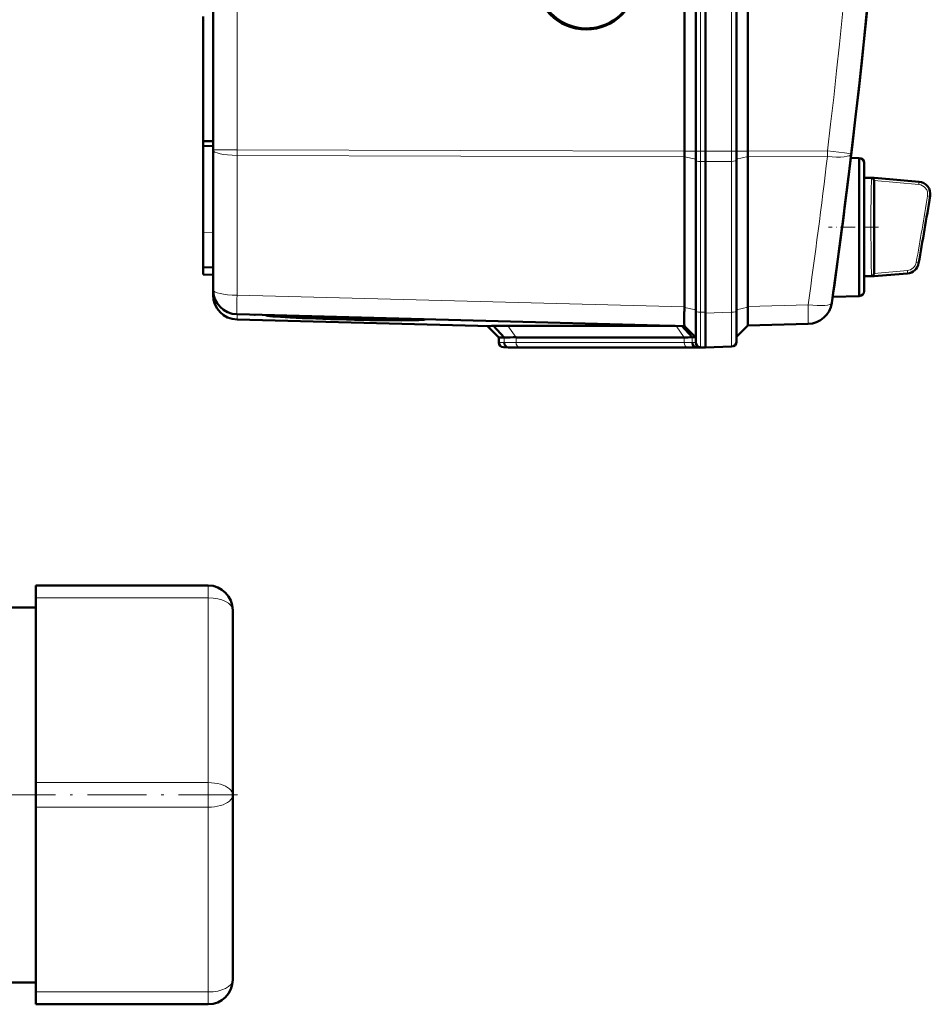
# Model space of a CAD drawing. Extents: x -1358 to 1757, y -1616 to 699.
# Tile 18 of 96: x 429 to 613, y -1616 to -1416. Entities that reach past the tile are written whole.
import ezdxf

# ---------------------------------------------------------------- set-up
doc = ezdxf.new("R2010")
doc.units = 0
doc.linetypes.add('DASHDOT', pattern=[18.5, 12, -3, 0.5, -3])

msp = doc.modelspace()

# ---------------------------------------------------------------- linework, layer by layer
at = {"color": 7, "lineweight": 50}
for p, q in [((467.79, -1442.24), (467.79, -1094.74)), ((563.49, -1442.51), (563.49, -1094.47)), ((565.79, -1094.46), (565.79, -1442.52)), ((567.79, -1094.46), (567.79, -1442.52)), ((574.04, -1442.52), (574.04, -1094.46)), ((576.33, -1442.49), (576.33, -1094.48)), ((567.79, -1109.45), (567.79, -1422.25)), ((465.79, -1440.45), (465.79, -1415.17)), ((567.79, -1442.52), (567.79, -1422.25)), ((465.79, -1440.45), (467.79, -1440.47)), ((465.79, -1440.45), (465.79, -1441.39)), ((465.79, -1441.39), (465.79, -1459.02)), ((465.79, -1441.39), (467.79, -1441.49)), ((467.79, -1470.6), (467.79, -1442.24)), ((565.79, -1442.52), (565.79, -1444.37)), ((567.79, -1442.52), (567.79, -1444.6)), ((567.79, -1442.52), (567.79, -1444.6)), ((574.04, -1442.52), (574.04, -1444.33)), ((563.49, -1443.63), (563.49, -1474.1)), ((565.79, -1444.37), (565.79, -1474.94)), ((567.79, -1444.6), (567.79, -1475.37)), ((567.79, -1444.6), (567.79, -1475.17)), ((574.04, -1444.33), (574.04, -1474.96)), ((576.33, -1443.62), (576.33, -1443.59)), ((576.33, -1443.62), (576.33, -1473.99)), ((598.97, -1443.89), (597.27, -1443.84)), ((598.97, -1457.89), (598.97, -1443.89)), ((596.93, -1446.63), (596.81, -1447.64)), ((599.97, -1444.89), (599.97, -1457.89)), ((599.97, -1447.89), (599.97, -1444.89)), ((599.97, -1447.89), (601.99, -1447.89)), ((601.98, -1448.44), (601.99, -1448.49)), ((602.82, -1447.96), (601.99, -1447.89)), ((602.82, -1447.96), (601.99, -1447.89)), ((601.99, -1448.49), (601.99, -1448.5)), ((601.99, -1448.5), (601.99, -1467.27)), ((602.82, -1447.96), (611.13, -1448.69)), ((598.97, -1467.65), (598.97, -1457.89)), ((599.97, -1457.89), (599.97, -1470.89)), ((465.79, -1466.02), (465.79, -1459.02)), ((465.79, -1467.52), (465.79, -1466.02)), ((467.79, -1466.09), (465.79, -1466.02)), ((465.79, -1467.52), (467.79, -1467.59)), ((598.97, -1471.89), (598.97, -1467.65)), ((599.97, -1467.89), (601.99, -1467.89)), ((599.97, -1470.89), (599.97, -1467.89)), ((602.82, -1467.81), (601.99, -1467.89)), ((608.79, -1467.29), (602.82, -1467.81)), ((467.79, -1471.65), (467.79, -1470.61)), ((593.5, -1472.76), (593.47, -1472.94)), ((598.97, -1471.89), (593.6, -1472.03)), ((563.49, -1474.19), (563.48, -1475.05)), ((563.49, -1474.19), (563.49, -1474.1)), ((563.49, -1477.98), (472.66, -1475.6)), ((524.1, -1477.99), (472.66, -1476.65)), ((476.23, -1475.69), (476.35, -1475.7)), ((478.49, -1475.79), (480.2, -1475.83)), ((480.21, -1475.86), (478.49, -1475.82)), ((480.2, -1475.83), (480.2, -1475.8)), ((509.08, -1476.6), (509.09, -1476.55)), ((565.79, -1474.94), (565.79, -1481.3)), ((567.79, -1475.17), (567.79, -1475.37)), ((567.79, -1482.34), (567.79, -1475.37)), ((574.04, -1481.16), (574.04, -1474.96)), ((525.79, -1480.28), (523.49, -1477.98)), ((526.87, -1480.31), (524.73, -1477.96)), ((527.65, -1477.93), (561.64, -1477.93)), ((565.08, -1480.26), (562.98, -1477.96)), ((563.49, -1477.98), (565.79, -1480.28)), ((576.33, -1477.86), (574.04, -1480.16)), ((588.61, -1477.54), (576.33, -1477.87)), ((525.79, -1481.3), (525.79, -1480.28)), ((526.87, -1480.31), (525.79, -1480.28)), ((563.45, -1480.28), (529.31, -1480.28)), ((565.79, -1480.28), (565.08, -1480.26)), ((527.79, -1482.34), (526.76, -1482.3)), ((528.7, -1482.36), (527.76, -1482.33)), ((528.7, -1482.36), (527.79, -1482.34)), ((564.86, -1482.34), (530.72, -1482.34)), ((564.86, -1482.34), (530.72, -1482.34)), ((566.9, -1482.32), (565.96, -1482.28)), ((566.76, -1482.3), (567.79, -1482.34)), ((567.79, -1482.34), (566.88, -1482.36)), ((567.79, -1482.34), (566.9, -1482.32)), ((573.07, -1482.16), (567.79, -1482.34)), ((567.79, -1482.34), (567.79, -1482.34)), ((431.79, -1533.14), (431.79, -1530.64)), ((431.79, -1530.64), (466.79, -1530.64)), ((431.79, -1533.14), (431.79, -1570.64)), ((416.79, -1535.09), (431.79, -1535.09)), ((471.79, -1573.14), (471.79, -1535.64)), ((431.79, -1575.64), (431.79, -1570.64)), ((471.79, -1573.14), (471.79, -1610.64)), ((431.79, -1575.64), (431.79, -1613.14)), ((416.79, -1611.19), (431.79, -1611.19)), ((431.79, -1615.64), (431.79, -1613.14)), ((431.79, -1615.64), (466.79, -1615.64))]:
    msp.add_line(p, q, dxfattribs=at)
at = {"color": 7, "lineweight": 18}
for p, q in [((472.66, -1442.24), (472.66, -1094.74)), ((566.76, -1094.46), (566.76, -1442.52)), ((573.07, -1442.52), (573.07, -1094.46)), ((472.66, -1442.24), (467.79, -1442.24)), ((472.66, -1442.24), (563.49, -1442.51)), ((472.66, -1442.24), (472.66, -1443.36)), ((563.49, -1442.52), (565.79, -1442.52)), ((566.76, -1442.52), (565.79, -1442.52)), ((566.76, -1442.52), (566.76, -1444.59)), ((567.79, -1442.52), (566.76, -1442.52)), ((573.07, -1442.52), (567.79, -1442.52)), ((573.07, -1442.52), (573.07, -1444.56)), ((573.07, -1442.52), (574.04, -1442.52)), ((576.33, -1442.52), (574.04, -1442.52)), ((576.33, -1442.49), (592.53, -1442.45)), ((563.49, -1443.63), (472.66, -1443.36)), ((472.66, -1471.72), (472.66, -1443.36)), ((563.49, -1443.62), (565.79, -1444.14)), ((566.76, -1444.59), (566.76, -1475.16)), ((566.76, -1444.59), (567.79, -1444.6)), ((573.07, -1444.56), (567.79, -1444.6)), ((573.07, -1444.56), (573.07, -1475.18)), ((576.33, -1443.59), (574.04, -1444.11)), ((592.53, -1443.57), (576.33, -1443.62)), ((596.93, -1446.63), (596.93, -1446.63)), ((596.8, -1447.66), (596.81, -1447.64)), ((601.47, -1448.35), (601.48, -1448.12)), ((601.48, -1448.12), (601.49, -1448.03)), ((601.49, -1448.03), (601.5, -1447.97)), ((601.99, -1448.44), (611.06, -1449.26)), ((602.01, -1447.94), (611.11, -1448.76)), ((611.06, -1449.26), (611.11, -1448.76)), ((613.34, -1451.67), (612.85, -1451.59)), ((465.79, -1459.02), (467.79, -1459.09)), ((601.45, -1467.11), (601.44, -1466.72)), ((608.75, -1466.72), (601.99, -1467.33)), ((608.79, -1467.22), (608.75, -1466.72)), ((610.54, -1465.07), (611.03, -1465.16)), ((601.49, -1467.74), (601.48, -1467.65)), ((601.5, -1467.81), (601.49, -1467.74)), ((608.79, -1467.22), (602.01, -1467.83)), ((472.66, -1471.72), (563.49, -1474.1)), ((593.49, -1472.78), (593.5, -1472.76)), ((563.49, -1474.19), (565.79, -1474.71)), ((576.33, -1474.16), (574.04, -1474.68)), ((576.33, -1473.99), (588.61, -1473.67)), ((472.66, -1476.65), (472.66, -1475.6)), ((566.76, -1475.16), (566.76, -1482.3)), ((567.79, -1475.17), (566.76, -1475.16)), ((567.79, -1475.37), (573.07, -1475.18)), ((529.31, -1480.28), (527.65, -1477.93)), ((563.45, -1480.28), (561.79, -1477.93)), ((526.88, -1481.33), (526.87, -1480.31)), ((529.31, -1481.3), (529.31, -1480.28)), ((563.45, -1481.3), (563.45, -1480.28)), ((565.08, -1481.29), (565.08, -1480.26)), ((526.88, -1481.33), (525.79, -1481.3)), ((527.76, -1482.33), (526.76, -1482.3)), ((563.45, -1481.3), (529.31, -1481.3)), ((564.13, -1482.3), (529.99, -1482.3)), ((565.79, -1481.3), (565.08, -1481.29)), ((566.76, -1482.3), (565.96, -1482.28)), ((566.88, -1482.36), (566.88, -1482.31)), ((466.79, -1533.14), (466.79, -1530.64)), ((431.79, -1533.14), (466.79, -1533.14)), ((466.79, -1570.64), (466.79, -1533.14)), ((431.79, -1570.64), (466.79, -1570.64)), ((466.79, -1575.64), (466.79, -1570.64)), ((431.79, -1575.64), (466.79, -1575.64)), ((466.79, -1575.64), (466.79, -1613.14)), ((431.79, -1613.14), (466.79, -1613.14)), ((466.79, -1615.64), (466.79, -1613.14))]:
    msp.add_line(p, q, dxfattribs=at)
at = {"color": 7, "linetype": 'DASHDOT', "lineweight": 18, "ltscale": 0.252676}
msp.add_line((602.86, -1457.89), (592.76, -1457.89), dxfattribs=at)
at = {"color": 7, "linetype": 'DASHDOT', "lineweight": 18}
msp.add_line((472.79, -1573.14), (-199.21, -1573.14), dxfattribs=at)
at = {"color": 7, "lineweight": 18}
for points in [[(592.53, -1442.45), (595.97, -1442.86), (597.32, -1443.03), (597.36, -1443.04), (597.36, -1443.04)], [(601.86, -1457.89), (601.87, -1453.47), (601.92, -1450.27), (601.97, -1448.83), (601.99, -1448.5)], [(613.34, -1451.67), (613.38, -1451.26), (613.34, -1450.85), (613.24, -1450.44), (613.08, -1450.07), (612.85, -1449.72), (612.57, -1449.42), (612.25, -1449.16), (611.88, -1448.96), (611.49, -1448.83), (611.11, -1448.76)], [(601.99, -1467.27), (601.97, -1466.94), (601.92, -1465.47), (601.86, -1459.5), (601.86, -1457.89)], [(611.03, -1465.16), (611.03, -1465.23), (611.03, -1465.24), (611.03, -1465.24), (611.03, -1465.24)], [(573.07, -1475.18), (573.08, -1480.23), (573.07, -1482.09), (573.07, -1482.15), (573.07, -1482.16)]]:
    msp.add_lwpolyline(points, dxfattribs=at)
at = {"color": 7, "lineweight": 50}
for points in [[(602.01, -1447.94), (602.01, -1447.94), (602.01, -1447.94), (601.96, -1447.95), (601.5, -1447.97)], [(601.5, -1467.81), (601.94, -1467.82), (602, -1467.83), (602.01, -1467.83), (602.01, -1467.83), (602.01, -1467.83)], [(576.33, -1477.86), (576.33, -1477.86), (576.34, -1477.84), (576.36, -1477.76), (576.39, -1477.02), (576.35, -1474.63), (576.33, -1474.16)], [(563.47, -1477.68), (563.48, -1477.96), (563.49, -1477.97), (563.49, -1477.98)]]:
    msp.add_lwpolyline(points, dxfattribs=at)
for centre, radius, start, end in [((-858.99, -1268.49), 1466.77, 351.97557, 8.02443), ((-858.98, -1268.49), 1466.77, 353.02402, 6.97598), ((543.61, -1407.5), 10.06, 183.0071, 249.4136), ((543.61, -1407.51), 10.06, 249.4231, 326.8509), ((598.97, -1444.89), 1, 360, 90), ((-858.98, -1268.49), 1466.77, 351.99436, 352.98416), ((601.5, -1448.37), 0.404, 68.1311, 90.6343), ((601.44, -1448.49), 0.54, 28.9625, 66.8421), ((601.42, -1448.51), 0.568, 7.3684, 29.9976), ((610.91, -1451.18), 2.5, 350.7584, 84.9846), ((-194.34, -1320.19), 818.33, 349.78982, 350.76058), ((608.57, -1464.8), 2.5, 275.0096, 349.7884), ((601.5, -1467.4), 0.405, 269.2718, 291.8375), ((601.47, -1467.32), 0.496, 292.2385, 311.349), ((601.42, -1467.26), 0.573, 311.1765, 330.2896), ((601.42, -1467.26), 0.569, 329.9504, 352.5335), ((601.48, -1467.27), 0.512, 352.7968, 0.0487), ((472.79, -1470.6), 5, 180, 268.5), ((472.79, -1471.65), 5, 180, 268.5), ((598.97, -1470.89), 1, 270, 0), ((588.47, -1472.55), 5, 271.5, 351.9756), ((478.64, -1476.09), 0.335, 96.098, 116.6611), ((480.35, -1476.13), 0.328, 94.8324, 116.5026), ((525.35, -1497.12), 19.17, 91.8477, 93.7257), ((527.29, -1577.85), 99.92, 89.7954, 91.4664), ((529.01, -1562.81), 82.54, 89.7929, 91.4806), ((563.64, -1423.53), 56.75, 269.8016, 271.4475), ((526.79, -1481.3), 1, 179.9996, 268.0001), ((530.47, -1550.08), 67.74, 89.7898, 91.498), ((565.11, -1410.62), 71.72, 269.8052, 271.4364), ((565.11, -1549.91), 67.57, 88.5012, 90.2139), ((566.79, -1481.3), 1, 180, 268), ((573.04, -1481.16), 1, 272, 360), ((466.79, -1535.64), 5, 0, 90), ((466.79, -1610.64), 5, 270, 360)]:
    msp.add_arc(centre, radius, start, end, dxfattribs=at)
at = {"color": 7, "lineweight": 18}
for centre, radius, start, end in [((-858.89, -1268.49), 1461.81, 353.16554, 6.83446), ((-858.87, -1269.61), 1461.78, 351.97558, 353.16537), ((639.45, -1450.13), 38.03, 177.3237, 178.3752), ((611.53, -1448.82), 0.424, 162.1119, 172.8479), ((750.13, -1453.09), 148.74, 178.444, 179.3011), ((610.88, -1451.24), 1.99, 37.688, 84.7251), ((610.88, -1451.24), 2, 14.0196, 37.6456), ((610.86, -1451.26), 2.01, 350.5978, 14.326), ((1107.51, -1457.49), 506.16, 179.2968, 180.0452), ((-194.34, -1320.19), 817.82, 349.7955, 350.75407), ((-194.34, -1320.19), 818.32, 349.79549, 350.75407), ((613.64, -1451.72), 0.296, 151.7104, 170.1156), ((1110.83, -1458.2), 509.47, 179.9645, 180.7079), ((750.54, -1462.66), 149.15, 180.707, 181.5619), ((608.56, -1464.72), 2.01, 275.394, 350.0546), ((608.56, -1464.72), 2.51, 275.2859, 349.939), ((617.43, -1466.62), 15.98, 181.7381, 183.6932), ((609.1, -1467.26), 0.314, 172.3323, 185.4928), ((529.01, -1563.4), 82.1, 89.7918, 91.4868), ((529.71, -1557.26), 74.96, 89.7903, 91.4949), ((563.64, -1424.03), 57.28, 269.8046, 271.4381), ((564.35, -1417.8), 64.5, 269.8063, 271.4331)]:
    msp.add_arc(centre, radius, start, end, dxfattribs=at)
at = {"color": 7, "lineweight": 50}
for centre, major_axis, ratio, start_param, end_param in [((543.54, -1407.5), (0, 10.3), 0.999657, 4.712389, 10.995574), ((563.62, -1442.51), (-0.01, -5), 0.026177, 4.712467, 4.715033), ((563.62, -1442.51), (0.01, 5), 0.026177, 1.57344, 1.797689), ((576.2, -1442.49), (-0.01, 5), 0.026177, 4.490592, 4.712311), ((601.99, -1457.9), (0, 10.01), 0.017446, 6.177853, 6.281655), ((601.99, -1457.88), (0, 10.01), 0.017447, 3.143123, 3.246931), ((576.2, -1472.87), (-0.13, 5), 0.020818, 4.449362, 4.484951), ((494.64, -1476.23), (16.15, -0.42), 0.026181, 3.171524, 6.284941), ((494.64, -1476.22), (-14.44, 0.38), 0.026181, 0.039878, 1.656365), ((494.64, -1476.23), (12.78, -0.33), 0.026181, 3.140294, 6.284941), ((494.64, -1476.23), (12.78, -0.33), 0.026181, 2.986226, 3.13929), ((494.64, -1476.19), (-12.77, 0.33), 0.008724, 6.127951, 6.129122), ((494.64, -1476.22), (-14.44, 0.38), 0.026181, 1.656365, 3.134585), ((499.35, -1476.34), (8.06, -0.22), 0.032897, 0.002226, 0.195742), ((494.64, -1476.19), (14.45, -0.38), 0.008724, 0.135897, 0.136723), ((494.64, -1476.22), (-14.44, 0.38), 0.026181, 3.137143, 3.272853), ((500.49, -1476.37), (10.3, -0.28), 0.032776, 0.002254, 0.154137), ((563.62, -1472.98), (-0.13, -5), 0.020818, 5.141188, 5.611027), ((563.63, -1472.98), (-0.13, -5), 0.020818, 5.611027, 5.937635), ((527.79, -1481.33), (0, -1), 0.910082, 4.712394, 6.248285), ((565.99, -1481.28), (0, -1), 0.910127, 4.712398, 6.248279)]:
    msp.add_ellipse(centre, major_axis=major_axis, ratio=ratio, start_param=start_param, end_param=end_param, dxfattribs=at)
at = {"color": 7, "lineweight": 18}
for centre, major_axis, ratio, start_param, end_param in [((472.79, -1442.24), (5, 0), 0.224951, 3.141593, 4.686209), ((592.4, -1442.45), (-0.01, 5), 0.026177, 4.485496, 4.712311), ((566.79, -1444.37), (-1, 0), 0.224951, 0, 1.53589), ((573.04, -1444.33), (-1, 0), 0.224951, 1.605703, 3.141593), ((592.4, -1442.45), (4.96, -0.59), 0.220468, 4.765165, 6.283185), ((472.79, -1470.6), (5, 0), 0.224951, 3.141593, 4.686209), ((472.79, -1470.6), (0.13, 5), 0.020818, 1.798234, 3.141593), ((588.47, -1472.55), (4.95, -0.7), 0.219379, 4.769732, 6.283185), ((588.47, -1472.55), (-0.13, 5), 0.020818, 3.141593, 4.484951), ((566.79, -1474.94), (-1, 0), 0.224951, 0, 1.53589), ((573.04, -1474.96), (1, 0), 0.224951, 4.747296, 6.283185), ((530.01, -1481.3), (0, 1), 0.707107, 1.570796, 3.106686), ((564.15, -1481.3), (0, 1), 0.707107, 1.570796, 3.106686), ((466.79, -1535.64), (5, 0), 0.5, 0, 1.570796), ((466.79, -1573.14), (5, 0), 0.5, 4.712389, 7.853982), ((466.79, -1610.64), (5, 0), 0.5, 4.712389, 6.283185)]:
    msp.add_ellipse(centre, major_axis=major_axis, ratio=ratio, start_param=start_param, end_param=end_param, dxfattribs=at)

doc.saveas('drawing.dxf')
